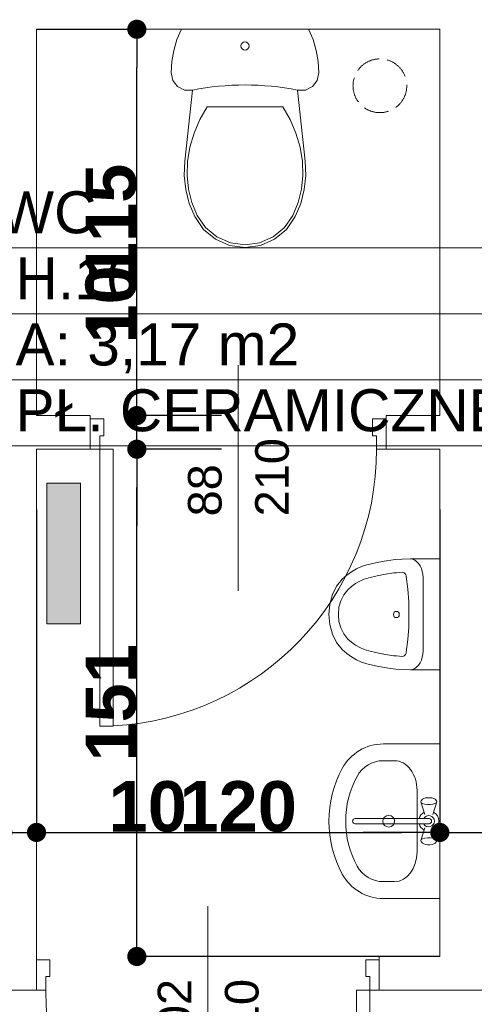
# Model space of a CAD drawing. Header units: millimetres. Extents: x 183299 to 1018155, y -286688 to 171278.
# Tile 60 of 100: x 398688 to 400041, y -75129 to -72198. Entities that reach past the tile are written whole.
import ezdxf
from ezdxf.enums import TextEntityAlignment as Align

# ---------------------------------------------------------------- set-up
doc = ezdxf.new("R2010")
doc.units = ezdxf.units.MM
doc.header["$MEASUREMENT"] = 0
doc.linetypes.add('Krawędzie ukryte 2', pattern=[100, 75, -25])
for name, color, linetype in [('Drzwi ArchiCAD', 7, 'Continuous'), ('Elementy Modelu - Strefy', 7, 'Continuous'), ('inwentaryzacja_sciany', 7, 'Continuous'), ('inwentaryzacja_wyposazenie_sanitarne', 7, 'Continuous'), ('Wymiarowanie - Ogólne', 7, 'Continuous'), ('Znaczniki Drzwi', 7, 'Continuous')]:
    doc.layers.add(name, color=color, linetype=linetype)
for name, color, linetype, lineweight in [('Drzwi ArchiCAD_Nr_Pióra__1', 7, 'Continuous', 13), ('Elementy Modelu - Strefy_Nr_Pióra__6', 250, 'Continuous', 18), ('grzejniki_Nr_Pióra__20', 1, 'Continuous', 0), ('inwentaryzacja_sciany_Nr_Pióra__1', 7, 'Continuous', 13), ('inwentaryzacja_wentylacja_Nr_Pióra__20', 1, 'Continuous', 0), ('inwentaryzacja_wyposazenie_sanitarne_Nr_Pióra__1', 7, 'Continuous', 13), ('Znaczniki Drzwi_Nr_Pióra__1', 7, 'Continuous', 13), ('Znaczniki Drzwi_Nr_Pióra__7', 7, 'Continuous', 35)]:
    doc.layers.add(name, color=color, linetype=linetype, lineweight=lineweight)
doc.layers.add('Drzwi ArchiCAD_Nr_Pióra__23', color=7, linetype='Continuous', lineweight=20, true_color=0xff6600)
doc.layers.add('Drzwi ArchiCAD_Nr_Pióra__3', color=7, linetype='Continuous', lineweight=18, true_color=0xff6600)
doc.styles.add('GENERATED_STYLE_1', font='arial.ttf')
doc.styles.add('GENERATED_STYLE_2', font='arialbd.ttf')
doc.styles.get("Standard").update_dxf_attribs({"font": 'txt', "bigfont": 'BIGFONT.SHX'})
doc.dimstyles.new('GENERATED_STYLE__1', dxfattribs={"dimtxt": 150, "dimasz": 114, "dimexe": 0.18, "dimexo": 0, "dimgap": 0.09, "dimtad": 1, "dimtih": 1, "dimtoh": 1, "dimdec": 0, "dimlfac": 0.1, "dimzin": 0, "dimdsep": 46, "dimtxsty": 'GENERATED_STYLE_2', "dimblk": 'ARROWHEAD_11', "dimblk1": 'ARROWHEAD_11', "dimblk2": 'ARROWHEAD_11', "dimcen": 0.09, "dimclrd": 256, "dimclre": 256, "dimclrt": 256, "dimazin": 0, "dimtfac": 1, "dimtdec": 4, "dimtmove": 0, "dimatfit": 3, "dimfxl": 1, "dimtolj": 1, "dimtzin": 0, "dimarcsym": 0})
doc.dimstyles.new('GENERATED_STYLE__2', dxfattribs={"dimtxt": 150, "dimasz": 114, "dimexe": 0.18, "dimexo": 0, "dimgap": 0.09, "dimtad": 1, "dimdec": 0, "dimlfac": 0.1, "dimzin": 0, "dimdsep": 46, "dimtxsty": 'GENERATED_STYLE_2', "dimblk": 'ARROWHEAD_11', "dimblk1": 'ARROWHEAD_11', "dimblk2": 'ARROWHEAD_11', "dimcen": 0.09, "dimclrd": 256, "dimclre": 256, "dimclrt": 256, "dimazin": 0, "dimtfac": 1, "dimtdec": 4, "dimtmove": 0, "dimatfit": 3, "dimfxl": 1, "dimtolj": 1, "dimtzin": 0, "dimarcsym": 0})

# ---------------------------------------------------------------- blocks, each defined once
blk = doc.blocks.new('WC_H.10_126_2', base_point=(224051.3, -73173))
at = {"layer": 'Elementy Modelu - Strefy_Nr_Pióra__6', "linetype": 'Continuous'}
for p, q in [((223282.5, -72976.5), (224820.2, -72976.5)), ((223282.5, -73173), (223282.5, -72976.5)), ((224820.2, -72976.5), (224820.2, -73173)), ((224820.2, -73173), (223282.5, -73173)), ((223282.5, -73173), (224820.2, -73173)), ((223282.5, -73369.4), (223282.5, -73173)), ((224820.2, -73173), (224820.2, -73369.4)), ((224820.2, -73369.4), (223282.5, -73369.4)), ((223282.5, -73369.4), (224820.2, -73369.4)), ((223282.5, -73565.8), (223282.5, -73369.4)), ((224820.2, -73369.4), (224820.2, -73565.8)), ((224820.2, -73565.8), (223282.5, -73565.8))]:
    blk.add_line(p, q, dxfattribs=at)
at = {"linetype": 'Continuous', "flags": 1}
for tag in ['ROOM_AREA', 'ROOM_PERIM', 'ROOM_WALLS_SURF', 'ROOM_DOORS_SURF', 'ROOM_WINDS_SURF', 'ROOM_BASELEV', 'ROOM_HEIGHT', 'ROOM_NET_AREA', 'ROOM_REDUCED_AREA', 'ROOM_CALC_AREA', 'ROOM_VOLUME']:
    blk.add_attdef(tag, text='', height=2000, dxfattribs=at).set_placement((224051.3, -74206.1), align=Align.BOTTOM_LEFT)
at = {"layer": 'Elementy Modelu - Strefy_Nr_Pióra__6', "linetype": 'Continuous', "insert": (223332.5, -73201.5), "char_height": 125, "attachment_point": 1, "style": 'GENERATED_STYLE_1'}
blk.add_mtext('{A: 3,17 m2}', dxfattribs=at)
at = {"layer": 'Elementy Modelu - Strefy_Nr_Pióra__6', "style": 'GENERATED_STYLE_1'}
for tag, p in [('ROOM_NAME', (223282.5, -72970.6)), ('ROOM_NUMBER', (223332.5, -73167)), ('basec', (223332.5, -73559.9))]:
    blk.add_attdef(tag, text='', height=125, dxfattribs=at).set_placement(p, align=Align.BOTTOM_LEFT)
blk = doc.blocks.new('Ściana_752_2', base_point=(214165.1, -72325.8))
at = {"layer": 'inwentaryzacja_sciany_Nr_Pióra__1', "linetype": 'Continuous'}
blk.add_line((223395.1, -72325.8), (224595.1, -72325.8), dxfattribs=at)
blk = doc.blocks.new('D1 Drzwi proste 12_91')
at = {"layer": 'Drzwi ArchiCAD_Nr_Pióra__1', "linetype": 'Continuous'}
for p, q in [((-510, 0), (-510, -90)), ((510, 0), (510, -90))]:
    blk.add_line(p, q, dxfattribs=at)
at = {"layer": 'Drzwi ArchiCAD_Nr_Pióra__23', "linetype": 'Continuous'}
for p, q in [((-482, 0), (-510, 0)), ((-510, 0), (-510, -90)), ((-482, -40), (-482, 0)), ((510, 0), (482, 0)), ((482, 0), (482, -40)), ((510, -90), (510, 0)), ((-470, -40), (-482, -40)), ((-470, -90), (-470, -40)), ((482, -40), (470, -40)), ((470, -40), (470, -90)), ((-510, -90), (-470, -90)), ((470, -90), (510, -90))]:
    blk.add_line(p, q, dxfattribs=at)
at = {"layer": 'Drzwi ArchiCAD_Nr_Pióra__3', "linetype": 'Continuous'}
for p, q in [((482, 964), (442, 964)), ((442, 964), (442, 0)), ((482, 0), (482, 964)), ((442, 0), (482, 0))]:
    blk.add_line(p, q, dxfattribs=at)
blk.add_arc((482, 0), 964, 92.3781, 180, dxfattribs=at)
blk = doc.blocks.new('Znacznik O 12_288')
at = {"layer": 'Znaczniki Drzwi_Nr_Pióra__1', "linetype": 'Continuous'}
blk.add_line((0, -521.4), (0, 150), dxfattribs=at)
at = {"layer": 'Znaczniki Drzwi_Nr_Pióra__7', "linetype": 'Continuous', "char_height": 100, "attachment_point": 7, "rotation": 90, "style": 'GENERATED_STYLE_1'}
for s, insert in [('{102}', (-47.9, -300)), ('{210}', (152.1, -300))]:
    blk.add_mtext(s, dxfattribs=dict(at, insert=insert))
blk = doc.blocks.new('Ściana_755_2', base_point=(220645.1, -75185.8))
at = {"layer": 'inwentaryzacja_sciany_Nr_Pióra__1', "linetype": 'Continuous'}
for p, q in [((223395.1, -75095.8), (223395.1, -75085.8)), ((224415.1, -75095.8), (224415.1, -75085.8)), ((224595.1, -75085.8), (224415.1, -75085.8)), ((223395.1, -75185.8), (223395.1, -75095.8)), ((224415.1, -75185.8), (224415.1, -75095.8)), ((222535.1, -75185.8), (223395.1, -75185.8)), ((224415.1, -75185.8), (225855.1, -75185.8))]:
    blk.add_line(p, q, dxfattribs=at)
at = {"layer": 'Drzwi ArchiCAD', "linetype": 'Continuous', "xscale": -1, "rotation": 180}
blk.add_blockref('D1 Drzwi proste 12_91', (223905.1, -75185.8), dxfattribs=at)
at = {"layer": 'Znaczniki Drzwi'}
blk.add_blockref('Znacznik O 12_288', (223905.1, -75085.8), dxfattribs=at)
blk = doc.blocks.new('Ściana_758_2', base_point=(223295.1, -72325.8))
at = {"layer": 'inwentaryzacja_sciany_Nr_Pióra__1', "linetype": 'Continuous'}
for p, q in [((223295.1, -72325.8), (223295.1, -75085.8)), ((223395.1, -73475.8), (223395.1, -72325.8)), ((223395.1, -75085.8), (223395.1, -73575.8))]:
    blk.add_line(p, q, dxfattribs=at)
blk = doc.blocks.new('Ściana_759_2', base_point=(224595.1, -72325.8))
at = {"layer": 'inwentaryzacja_sciany_Nr_Pióra__1', "linetype": 'Continuous'}
for p, q in [((224595.1, -72325.8), (224595.1, -73475.8)), ((224765.1, -75085.8), (224765.1, -72325.8)), ((224595.1, -73575.8), (224595.1, -75085.8))]:
    blk.add_line(p, q, dxfattribs=at)
blk = doc.blocks.new('D1 Drzwi proste 12_129')
at = {"layer": 'Drzwi ArchiCAD_Nr_Pióra__1', "linetype": 'Continuous'}
for p, q in [((-440, 0), (-440, -90)), ((440, 0), (440, -90))]:
    blk.add_line(p, q, dxfattribs=at)
at = {"layer": 'Drzwi ArchiCAD_Nr_Pióra__23', "linetype": 'Continuous'}
for p, q in [((-412, 0), (-440, 0)), ((-440, 0), (-440, -90)), ((-412, -40), (-412, 0)), ((440, 0), (412, 0)), ((412, 0), (412, -40)), ((440, -90), (440, 0)), ((-400, -40), (-412, -40)), ((-400, -90), (-400, -40)), ((412, -40), (400, -40)), ((400, -40), (400, -90)), ((-440, -90), (-400, -90)), ((400, -90), (440, -90))]:
    blk.add_line(p, q, dxfattribs=at)
at = {"layer": 'Drzwi ArchiCAD_Nr_Pióra__3', "linetype": 'Continuous'}
for p, q in [((412, 824), (372, 824)), ((372, 824), (372, 0)), ((412, 0), (412, 824)), ((372, 0), (412, 0))]:
    blk.add_line(p, q, dxfattribs=at)
blk.add_arc((412, 0), 824, 92.7824, 180, dxfattribs=at)
blk = doc.blocks.new('Znacznik O 12_161')
at = {"layer": 'Znaczniki Drzwi_Nr_Pióra__1', "linetype": 'Continuous'}
blk.add_line((0, 421.4), (0, -250), dxfattribs=at)
at = {"layer": 'Znaczniki Drzwi_Nr_Pióra__7', "linetype": 'Continuous', "char_height": 100, "attachment_point": 7, "rotation": 270, "style": 'GENERATED_STYLE_1'}
for s, insert in [('{210}', (-152.1, 200)), ('{88}', (47.9, 200))]:
    blk.add_mtext(s, dxfattribs=dict(at, insert=insert))
blk = doc.blocks.new('Ściana_359_2', base_point=(224595.1, -73475.8))
at = {"layer": 'inwentaryzacja_sciany_Nr_Pióra__1', "linetype": 'Continuous'}
for p, q in [((223555.1, -73475.8), (223395.1, -73475.8)), ((223555.1, -73485.8), (223555.1, -73475.8)), ((224435.1, -73485.8), (224435.1, -73475.8)), ((224595.1, -73475.8), (224435.1, -73475.8)), ((223555.1, -73575.8), (223555.1, -73485.8)), ((224435.1, -73575.8), (224435.1, -73485.8)), ((223395.1, -73575.8), (223555.1, -73575.8)), ((224435.1, -73575.8), (224595.1, -73575.8))]:
    blk.add_line(p, q, dxfattribs=at)
at = {"layer": 'Drzwi ArchiCAD', "linetype": 'Continuous', "rotation": 180}
blk.add_blockref('D1 Drzwi proste 12_129', (223995.1, -73575.8), dxfattribs=at)
at = {"layer": 'Znaczniki Drzwi', "rotation": 180}
blk.add_blockref('Znacznik O 12_161', (223995.1, -73575.8), dxfattribs=at)
blk = doc.blocks.new('WC DP 12_9')
at = {"layer": 'inwentaryzacja_wyposazenie_sanitarne_Nr_Pióra__1', "linetype": 'Continuous'}
for p, q in [((31.1, 650), (17.6, 619.2)), ((408.9, 650), (31.1, 650)), ((422.4, 619.2), (408.9, 650)), ((17.6, 619.2), (7.9, 587.1)), ((432.1, 587.1), (422.4, 619.2)), ((7.9, 587.1), (2, 554)), ((438, 554), (432.1, 587.1)), ((2, 554), (0, 520.5)), ((440, 520.5), (438, 554)), ((0, 520.5), (5.1, 497.8)), ((434.9, 497.8), (440, 520.5)), ((5.1, 497.8), (19.5, 479.5)), ((19.5, 479.5), (40.4, 469.1)), ((40.4, 469.1), (63.7, 468.6)), ((376.3, 468.6), (399.6, 469.1)), ((399.6, 469.1), (420.5, 479.5)), ((420.5, 479.5), (434.9, 497.8)), ((63.7, 468.6), (41, 257)), ((399, 257), (376.3, 468.6)), ((107.5, 419.3), (85.7, 381.4)), ((332.5, 419.3), (107.5, 419.3)), ((354.3, 381.4), (332.5, 419.3)), ((85.7, 381.4), (68.5, 341.2)), ((371.5, 341.2), (354.3, 381.4)), ((68.5, 341.2), (56.2, 299.2)), ((383.8, 299.2), (371.5, 341.2)), ((56.2, 299.2), (49, 256.1)), ((391, 256.1), (383.8, 299.2)), ((41, 257), (39.4, 214.7)), ((49, 256.1), (47.5, 215)), ((392.5, 215), (391, 256.1)), ((400.6, 214.7), (399, 257)), ((39.4, 214.7), (43.9, 172.6)), ((47.5, 215), (51.9, 174)), ((388.1, 174), (392.5, 215)), ((396.1, 172.6), (400.6, 214.7)), ((43.9, 172.6), (54.3, 131.6)), ((51.9, 174), (62, 134.1)), ((378, 134.1), (388.1, 174)), ((385.7, 131.6), (396.1, 172.6)), ((54.3, 131.6), (70.5, 92.4)), ((62, 134.1), (77.7, 96)), ((362.3, 96), (378, 134.1)), ((369.5, 92.4), (385.7, 131.6)), ((70.5, 92.4), (96.5, 54.4)), ((77.7, 96), (102.5, 59.8)), ((337.5, 59.8), (362.3, 96)), ((343.5, 54.4), (369.5, 92.4)), ((102.5, 59.8), (136.3, 31.8)), ((303.7, 31.8), (337.5, 59.8)), ((96.5, 54.4), (132, 25)), ((136.3, 31.8), (176.5, 14.1)), ((263.5, 14.1), (303.7, 31.8)), ((308, 25), (343.5, 54.4)), ((132, 25), (174.3, 6.4)), ((174.3, 6.4), (220, 0)), ((176.5, 14.1), (220, 8)), ((220, 8), (263.5, 14.1)), ((220, 0), (265.7, 6.4)), ((265.7, 6.4), (308, 25))]:
    blk.add_line(p, q, dxfattribs=at)
blk.add_ellipse((220, 600.3), major_axis=(12.2, 0), ratio=0.9963, dxfattribs=at)
blk.add_ellipse((220, -297.8), major_axis=(785, 0), ratio=0.9963, start_param=1.370375, end_param=1.771221, dxfattribs=at)
blk = doc.blocks.new('Umywalka 01 12_16')
at = {"layer": 'inwentaryzacja_wyposazenie_sanitarne_Nr_Pióra__1', "linetype": 'Continuous'}
for p, q in [((-230, 0), (-230, -168)), ((230, 0), (-230, 0)), ((230, 0), (230, -168)), ((-69.1, -22.7), (-70, -29.2)), ((-70, -29.2), (-70, -36.2)), ((-67.6, -17.4), (-69.1, -22.7)), ((-65.6, -13.9), (-67.6, -17.4)), ((-60.4, -10.1), (-65.6, -13.9)), ((-57.6, -8.7), (-60.4, -10.1)), ((-54.8, -10.1), (-57.6, -8.7)), ((-20.1, -20.7), (-57.6, -8.7)), ((-52.3, -14.3), (-54.8, -10.1)), ((-50.5, -20.7), (-52.3, -14.3)), ((-49.5, -28.5), (-50.5, -20.7)), ((-49.5, -36.9), (-49.5, -28.5)), ((20.1, -20.7), (57.6, -8.7)), ((50.5, -20.7), (49.5, -28.5)), ((49.5, -28.5), (49.5, -36.9)), ((52.3, -14.3), (50.5, -20.7)), ((54.8, -10.1), (52.3, -14.3)), ((57.6, -8.7), (54.8, -10.1)), ((60.4, -10.1), (57.6, -8.7)), ((60.4, -10.1), (65.6, -13.9)), ((67.6, -17.4), (65.6, -13.9)), ((69.1, -22.7), (67.6, -17.4)), ((70, -29.2), (69.1, -22.7)), ((70, -36.2), (70, -29.2)), ((-70, -36.2), (-69.1, -42.7)), ((-69.1, -42.7), (-67.6, -48)), ((-67.6, -48), (-65.6, -51.5)), ((-60.4, -55.3), (-65.6, -51.5)), ((-60.4, -55.3), (-57.6, -56.7)), ((-20.1, -44.7), (-57.6, -56.7)), ((-57.6, -56.7), (-54.8, -55.3)), ((-54.8, -55.3), (-52.3, -51.1)), ((-52.3, -51.1), (-50.5, -44.7)), ((-50.5, -44.7), (-49.5, -36.9)), ((-7.9, -31.3), (-7.9, -251.6)), ((7.9, -251.6), (7.9, -31.3)), ((20.1, -44.7), (57.6, -56.7)), ((49.5, -36.9), (50.5, -44.7)), ((50.5, -44.7), (52.3, -51.1)), ((52.3, -51.1), (54.8, -55.3)), ((54.8, -55.3), (57.6, -56.7)), ((57.6, -56.7), (60.4, -55.3)), ((60.4, -55.3), (65.6, -51.5)), ((65.6, -51.5), (67.6, -48)), ((67.6, -48), (69.1, -42.7)), ((69.1, -42.7), (70, -36.2)), ((-91.1, -67.7), (-91.1, -67.7)), ((91.1, -67.7), (-91.1, -67.7)), ((-180, -134.4), (-180, -168)), ((180, -134.4), (180, -168))]:
    blk.add_line(p, q, dxfattribs=at)
blk.add_circle((0, -151.9), 17.5, dxfattribs=at)
for centre, radius, start, end in [((0, -32.7), 30, 27.9765, 152.0235), ((0, -32.7), 16.8, 298.0549, 241.9451), ((0, -32.7), 8, 10, 170), ((0, -32.7), 30, 207.9765, 254.7747), ((0, -32.7), 30, 285.2253, 332.0235), ((-91.1, -168), 138.9, 180, 241.5254), ((-91.1, -168), 88.9, 180, 241.5254), ((91.1, -168), 88.9, 298.4746, 0), ((91.1, -168), 138.9, 298.4746, 0), ((0, 0), 280, 241.5254, 298.4746), ((0, -251.6), 7.88, 180, 0), ((0, 0), 330, 241.5254, 298.4746)]:
    blk.add_arc(centre, radius, start, end, dxfattribs=at)
for centre, major_axis, start_param, end_param in [((-91.1, -134.4), (88.9, 0), 1.570796, 3.141593), ((91.1, -134.4), (-88.9, 0), 3.141593, 4.712389)]:
    blk.add_ellipse(centre, major_axis=major_axis, ratio=0.750558, start_param=start_param, end_param=end_param, dxfattribs=at)
blk = doc.blocks.new('Pisuar 01 12')
at = {"layer": 'inwentaryzacja_wyposazenie_sanitarne_Nr_Pióra__1', "linetype": 'Continuous'}
for p, q in [((0, 330.2), (0, 306.4)), ((0, 330.2), (330.2, 330.2)), ((330.2, 330.2), (330.2, 286.8)), ((0, 306.4), (0, 283.4)), ((0, 283.4), (0, 279.1)), ((0, 279.1), (0, 246)), ((8.5, 261.7), (14.2, 267)), ((14.2, 267), (21, 271.6)), ((21, 271.6), (28.8, 275.4)), ((28.8, 275.4), (37.3, 278.1)), ((37.3, 278.1), (46.4, 279.8)), ((46.4, 279.8), (55.7, 280.3)), ((55.7, 280.3), (274.4, 280.3)), ((274.4, 280.3), (283.8, 279.8)), ((283.8, 279.8), (292.8, 278.1)), ((292.8, 278.1), (301.4, 275.4)), ((301.4, 275.4), (309.2, 271.6)), ((309.2, 271.6), (316, 267)), ((316, 267), (321.6, 261.7)), ((330.2, 286.8), (330.2, 279.1)), ((330.2, 279.1), (330.2, 246)), ((0, 242.7), (1.3, 249.3)), ((0, 246), (0, 242.7)), ((0, 242.7), (0.9, 218.2)), ((1.3, 249.3), (4.2, 255.7)), ((4.2, 255.7), (8.5, 261.7)), ((52.5, 230.6), (89.8, 235.1)), ((89.8, 235.1), (127.4, 237.8)), ((127.4, 237.8), (138, 238)), ((138, 238), (192.1, 238)), ((192.1, 238), (202.8, 237.8)), ((202.8, 237.8), (240.4, 235.1)), ((240.4, 235.1), (277.7, 230.6)), ((321.6, 261.7), (326, 255.7)), ((326, 255.7), (328.8, 249.3)), ((328.8, 249.3), (330.2, 242.7)), ((329.3, 218.2), (330.1, 243.1)), ((330.2, 246), (330.2, 242.7)), ((0.9, 218.2), (2.3, 199.6)), ((39.9, 219.3), (40.2, 221.9)), ((41.3, 201.2), (39.9, 219.3)), ((40.2, 221.9), (41.4, 224.4)), ((41.4, 224.4), (43.3, 226.6)), ((43.3, 226.6), (45.9, 228.5)), ((45.9, 228.5), (49.1, 229.8)), ((49.1, 229.8), (52.5, 230.6)), ((277.7, 230.6), (281.1, 229.8)), ((281.1, 229.8), (284.3, 228.5)), ((284.3, 228.5), (286.9, 226.6)), ((286.9, 226.6), (288.8, 224.4)), ((288.8, 224.4), (290, 221.9)), ((290.3, 219.3), (288.9, 201.2)), ((290, 221.9), (290.3, 219.3)), ((327.9, 199.6), (329.3, 218.2)), ((2.3, 199.6), (3.1, 191)), ((3.1, 191), (6.6, 165)), ((42, 193.2), (41.3, 201.2)), ((45.4, 168.2), (42, 193.2)), ((288.2, 193.2), (284.8, 168.2)), ((288.9, 201.2), (288.2, 193.2)), ((323.6, 165), (327.1, 191)), ((327.1, 191), (327.9, 199.6)), ((6.6, 165), (11.5, 139.1)), ((50.1, 143.4), (45.4, 168.2)), ((284.8, 168.2), (280.1, 143.4)), ((318.7, 139.1), (323.6, 165)), ((11.5, 139.1), (17.7, 113.4)), ((56, 119), (50.1, 143.4)), ((60.4, 105.3), (56, 119)), ((274.2, 119), (269.8, 105.3)), ((280.1, 143.4), (274.2, 119)), ((312.5, 113.4), (318.7, 139.1)), ((17.7, 113.4), (22.8, 97.7)), ((22.8, 97.7), (29.7, 82.5)), ((66.3, 92.2), (60.4, 105.3)), ((73.7, 79.6), (66.3, 92.2)), ((263.9, 92.2), (256.5, 79.6)), ((269.8, 105.3), (263.9, 92.2)), ((300.5, 82.5), (307.4, 97.7)), ((307.4, 97.7), (312.5, 113.4)), ((29.7, 82.5), (38.3, 67.7)), ((38.3, 67.7), (48.5, 53.5)), ((82.4, 67.4), (73.7, 79.6)), ((91.7, 56.8), (82.4, 67.4)), ((247.8, 67.4), (238.5, 56.8)), ((256.5, 79.6), (247.8, 67.4)), ((281.7, 53.5), (291.9, 67.7)), ((291.9, 67.7), (300.5, 82.5)), ((48.5, 53.5), (60.3, 40)), ((60.3, 40), (80.8, 23.3)), ((107, 44.3), (91.7, 56.8)), ((124.5, 35.6), (107, 44.3)), ((144.2, 30.1), (124.5, 35.6)), ((165.1, 28.3), (144.2, 30.1)), ((186, 30.1), (165.1, 28.3)), ((205.7, 35.6), (186, 30.1)), ((223.2, 44.3), (205.7, 35.6)), ((238.5, 56.8), (223.2, 44.3)), ((249.4, 23.3), (269.9, 40)), ((269.9, 40), (281.7, 53.5)), ((80.8, 23.3), (106, 10.6)), ((106, 10.6), (134.7, 2.7)), ((134.7, 2.7), (165.1, 0)), ((165.1, 0), (195.5, 2.7)), ((195.5, 2.7), (224.2, 10.6)), ((224.2, 10.6), (249.4, 23.3))]:
    blk.add_line(p, q, dxfattribs=at)
blk.add_ellipse((165.5, 201), major_axis=(9.27, 0), ratio=0.93164, dxfattribs=at)
blk = doc.blocks.new('ARROWHEAD_11')
at = {"linetype": 'Continuous'}
blk.add_line((0, 0), (-1, 0), dxfattribs=at)
at = {"linetype": 'Continuous', "const_width": 0.25, "flags": 128}
blk.add_lwpolyline([(-0.125, 0, 1), (0.125, 0, 1)], format="xyb", close=True, dxfattribs=at)
blk = doc.blocks.new('*D6756')
at = {"layer": 'Defpoints', "color": 0}
for p in [(398638, -73656.3), (398738, -73656.3), (398738, -74617.1)]:
    blk.add_point(p, dxfattribs=at)
at = {"layer": 'Wymiarowanie - Ogólne', "linetype": 'Continuous', "lineweight": -2}
for p, q in [((398638, -73656.3), (398638, -74617.3)), ((398738, -73656.3), (398738, -74617.3)), ((398524, -74617.1), (398410, -74617.1)), ((398638, -74617.1), (398738, -74617.1)), ((398852, -74617.1), (399172.1, -74617.1))]:
    blk.add_line(p, q, dxfattribs=at)
at = {"layer": 'Wymiarowanie - Ogólne', "lineweight": -2, "xscale": 114, "yscale": 114, "zscale": 114}
blk.add_blockref('ARROWHEAD_11', (398638, -74617.1), dxfattribs=at)
at = {"layer": 'Wymiarowanie - Ogólne', "lineweight": -2, "xscale": 114, "yscale": 114, "zscale": 114, "rotation": 180}
blk.add_blockref('ARROWHEAD_11', (398738, -74617.1), dxfattribs=at)
at = {"layer": 'Wymiarowanie - Ogólne', "insert": (399069, -74540.5), "char_height": 150, "attachment_point": 5, "style": 'GENERATED_STYLE_2'}
blk.add_mtext('\\A1;10', dxfattribs=at)
blk = doc.blocks.new('*D6757')
at = {"layer": 'Defpoints', "color": 0}
for p in [(398738, -73656.3), (399938, -73656.3), (399938, -74617.1)]:
    blk.add_point(p, dxfattribs=at)
at = {"layer": 'Wymiarowanie - Ogólne', "linetype": 'Continuous', "lineweight": -2}
for p, q in [((398738, -73656.3), (398738, -74617.3)), ((399938, -73656.3), (399938, -74617.3)), ((398852, -74617.1), (399824, -74617.1))]:
    blk.add_line(p, q, dxfattribs=at)
at = {"layer": 'Wymiarowanie - Ogólne', "lineweight": -2, "xscale": 114, "yscale": 114, "zscale": 114, "rotation": 180}
blk.add_blockref('ARROWHEAD_11', (398738, -74617.1), dxfattribs=at)
at = {"layer": 'Wymiarowanie - Ogólne', "lineweight": -2, "xscale": 114, "yscale": 114, "zscale": 114}
blk.add_blockref('ARROWHEAD_11', (399938, -74617.1), dxfattribs=at)
at = {"layer": 'Wymiarowanie - Ogólne', "insert": (399338, -74540.5), "char_height": 150, "attachment_point": 5, "style": 'GENERATED_STYLE_2'}
blk.add_mtext('\\A1;120', dxfattribs=at)
blk = doc.blocks.new('*D6758')
at = {"layer": 'Defpoints', "color": 0}
for p in [(399938, -73656.3), (400108, -73656.3), (400108, -74617.1)]:
    blk.add_point(p, dxfattribs=at)
at = {"layer": 'Wymiarowanie - Ogólne', "linetype": 'Continuous', "lineweight": -2}
for p, q in [((399938, -73656.3), (399938, -74617.3)), ((400108, -73656.3), (400108, -74617.3)), ((399824, -74617.1), (399710, -74617.1)), ((399938, -74617.1), (400108, -74617.1)), ((400222, -74617.1), (400543.1, -74617.1))]:
    blk.add_line(p, q, dxfattribs=at)
at = {"layer": 'Wymiarowanie - Ogólne', "lineweight": -2, "xscale": 114, "yscale": 114, "zscale": 114}
blk.add_blockref('ARROWHEAD_11', (399938, -74617.1), dxfattribs=at)
at = {"layer": 'Wymiarowanie - Ogólne', "lineweight": -2, "xscale": 114, "yscale": 114, "zscale": 114, "rotation": 180}
blk.add_blockref('ARROWHEAD_11', (400108, -74617.1), dxfattribs=at)
at = {"layer": 'Wymiarowanie - Ogólne', "insert": (400439.5, -74541.8), "char_height": 150, "attachment_point": 5, "style": 'GENERATED_STYLE_2'}
blk.add_mtext('\\A1;17', dxfattribs=at)
blk = doc.blocks.new('*D6795')
at = {"layer": 'Defpoints', "color": 0}
for p in [(399036.5, -73476.3), (399288, -73476.3), (399938, -74986.3)]:
    blk.add_point(p, dxfattribs=at)
at = {"layer": 'Wymiarowanie - Ogólne', "linetype": 'Continuous', "lineweight": -2}
for p, q in [((399288, -73476.3), (399036.3, -73476.3)), ((399036.5, -74872.3), (399036.5, -73590.3)), ((399938, -74986.3), (399036.3, -74986.3))]:
    blk.add_line(p, q, dxfattribs=at)
at = {"layer": 'Wymiarowanie - Ogólne', "lineweight": -2, "xscale": 114, "yscale": 114, "zscale": 114}
for p, rotation in [((399036.5, -73476.3), 90), ((399036.5, -74986.3), 270)]:
    blk.add_blockref('ARROWHEAD_11', p, dxfattribs=dict(at, rotation=rotation))
at = {"layer": 'Wymiarowanie - Ogólne', "insert": (398959.9, -74231.3), "char_height": 150, "attachment_point": 5, "rotation": 90, "style": 'GENERATED_STYLE_2'}
blk.add_mtext('\\A1;151', dxfattribs=at)
blk = doc.blocks.new('*D6796')
at = {"layer": 'Defpoints', "color": 0}
for p in [(399036.5, -73376.3), (399288, -73376.3), (399288, -73476.3)]:
    blk.add_point(p, dxfattribs=at)
at = {"layer": 'Wymiarowanie - Ogólne', "linetype": 'Continuous', "lineweight": -2}
for p, q in [((399036.5, -73262.3), (399036.5, -72942.2)), ((399288, -73376.3), (399036.3, -73376.3)), ((399036.5, -73476.3), (399036.5, -73376.3)), ((399288, -73476.3), (399036.3, -73476.3)), ((399036.5, -73590.3), (399036.5, -73704.3))]:
    blk.add_line(p, q, dxfattribs=at)
at = {"layer": 'Wymiarowanie - Ogólne', "lineweight": -2, "xscale": 114, "yscale": 114, "zscale": 114}
for p, rotation in [((399036.5, -73376.3), 270), ((399036.5, -73476.3), 90)]:
    blk.add_blockref('ARROWHEAD_11', p, dxfattribs=dict(at, rotation=rotation))
at = {"layer": 'Wymiarowanie - Ogólne', "insert": (398959.9, -73045.3), "char_height": 150, "attachment_point": 5, "rotation": 90, "style": 'GENERATED_STYLE_2'}
blk.add_mtext('\\A1;10', dxfattribs=at)
blk = doc.blocks.new('*D6797')
at = {"layer": 'Defpoints', "color": 0}
for p in [(398738, -72226.3), (399036.5, -72226.3), (399288, -73376.3)]:
    blk.add_point(p, dxfattribs=at)
at = {"layer": 'Wymiarowanie - Ogólne', "linetype": 'Continuous', "lineweight": -2}
for p, q in [((398738, -72226.3), (399036.7, -72226.3)), ((399036.5, -73262.3), (399036.5, -72340.3)), ((399288, -73376.3), (399036.3, -73376.3))]:
    blk.add_line(p, q, dxfattribs=at)
at = {"layer": 'Wymiarowanie - Ogólne', "lineweight": -2, "xscale": 114, "yscale": 114, "zscale": 114}
for p, rotation in [((399036.5, -72226.3), 90), ((399036.5, -73376.3), 270)]:
    blk.add_blockref('ARROWHEAD_11', p, dxfattribs=dict(at, rotation=rotation))
at = {"layer": 'Wymiarowanie - Ogólne', "insert": (398959.9, -72801.3), "char_height": 150, "attachment_point": 5, "rotation": 90, "style": 'GENERATED_STYLE_2'}
blk.add_mtext('\\A1;115', dxfattribs=at)

msp = doc.modelspace()

# ---------------------------------------------------------------- hatches: boundary and pattern name
at = {"layer": 'inwentaryzacja_wentylacja_Nr_Pióra__20', "linetype": 'Continuous'}
msp.add_hatch(color=256, dxfattribs=at).paths.add_polyline_path([(398768.98086, -73995.68791), (398868.98086, -73995.68791), (398868.98086, -73577.86733), (398768.98086, -73577.86733)], flags=0)

# ---------------------------------------------------------------- linework, layer by layer
at = {"layer": 'grzejniki_Nr_Pióra__20', "linetype": 'Continuous'}
for p, q in [((398768.98086, -73577.86733), (398868.98086, -73577.86733)), ((398768.98086, -73577.86733), (398768.98086, -73995.68791)), ((398868.98086, -73577.86733), (398868.98086, -73995.68791)), ((398868.98086, -73995.68791), (398768.98086, -73995.68791))]:
    msp.add_line(p, q, dxfattribs=at)
at = {"layer": 'inwentaryzacja_sciany_Nr_Pióra__1', "linetype": 'Krawędzie ukryte 2'}
msp.add_circle((399759.66077, -72394.53082), 80, dxfattribs=at)

# ---------------------------------------------------------------- block references
at = {"layer": 'Elementy Modelu - Strefy', "linetype": 'Continuous'}
ref = msp.add_blockref('WC_H.10_126_2', (399394.22837, -73073.52093), dxfattribs=at)
ref.add_attrib('ROOM_NAME', 'WC', dxfattribs={"layer": 'Elementy Modelu - Strefy_Nr_Pióra__6', "color": 5, "linetype": 'Continuous', "height": 125, "style": 'GENERATED_STYLE_1'}).set_placement((398625.36837, -72871.17858), align=Align.BOTTOM_LEFT)
ref.add_attrib('ROOM_NUMBER', 'H.10', dxfattribs={"layer": 'Elementy Modelu - Strefy_Nr_Pióra__6', "color": 5, "linetype": 'Continuous', "height": 125, "style": 'GENERATED_STYLE_1'}).set_placement((398675.36837, -73067.60715), align=Align.BOTTOM_LEFT)
ref.add_attrib('basec', 'PŁ. CERAMICZNE', dxfattribs={"layer": 'Elementy Modelu - Strefy_Nr_Pióra__6', "color": 5, "linetype": 'Continuous', "height": 125, "style": 'GENERATED_STYLE_1'}).set_placement((398675.36837, -73460.46429), align=Align.BOTTOM_LEFT)
at = {"layer": 'inwentaryzacja_sciany'}
for name, p in [('Ściana_752_2', (389507.95206, -72226.32699)), ('Ściana_758_2', (398637.95206, -72226.32699)), ('Ściana_759_2', (399937.95206, -72226.32699)), ('Ściana_359_2', (399937.95206, -73376.32699)), ('Ściana_755_2', (395987.95206, -75086.32699))]:
    msp.add_blockref(name, p, dxfattribs=at)
at = {"layer": 'inwentaryzacja_wyposazenie_sanitarne', "linetype": 'Continuous'}
msp.add_blockref('WC DP 12_9', (399138.33778, -72876.32699), dxfattribs=at)
at = {"layer": 'inwentaryzacja_wyposazenie_sanitarne', "linetype": 'Continuous', "rotation": 270}
for name, p in [('Pisuar 01 12', (399607.75206, -73802.79366)), ('Umywalka 01 12_16', (399937.95206, -74583.60372))]:
    msp.add_blockref(name, p, dxfattribs=at)

# ---------------------------------------------------------------- dimensions: what is measured, and where the dimension line sits
at = {"layer": 'Wymiarowanie - Ogólne', "linetype": 'Continuous'}
for base, p1, p2, picture, middle in [((399036.51637, -72226.32699), (399287.95206, -73376.32699), (398737.95206, -72226.32699), '*D6797', (398959.92637, -72801.32699)), ((399036.51637, -73376.32699), (399287.95206, -73476.32699), (399287.95206, -73376.32699), '*D6796', (398959.92637, -73045.26199)), ((399036.51637, -73476.32699), (399937.95206, -74986.32699), (399287.95206, -73476.32699), '*D6795', (398959.92637, -74231.32699))]:
    dim = msp.add_linear_dim(base=base, p1=p1, p2=p2, angle=90, dimstyle='GENERATED_STYLE__2', dxfattribs=at)
    dim.commit()
    dim.dimension.update_dxf_attribs({"geometry": picture, "text_midpoint": middle})
for base, p1, p2, picture, middle in [((398737.95206, -74617.1196), (398637.95206, -73656.32699), (398737.95206, -73656.32699), '*D6756', (399069.01706, -74540.5296)), ((399937.95206, -74617.1196), (398737.95206, -73656.32699), (399937.95206, -73656.32699), '*D6757', (399337.95206, -74540.5296)), ((400107.95206, -74617.1196), (399937.95206, -73656.32699), (400107.95206, -73656.32699), '*D6758', (400439.54206, -74541.8046))]:
    dim = msp.add_linear_dim(base=base, p1=p1, p2=p2, dimstyle='GENERATED_STYLE__1', dxfattribs=at)
    dim.commit()
    dim.dimension.update_dxf_attribs({"geometry": picture, "text_midpoint": middle})

doc.saveas('drawing.dxf')
